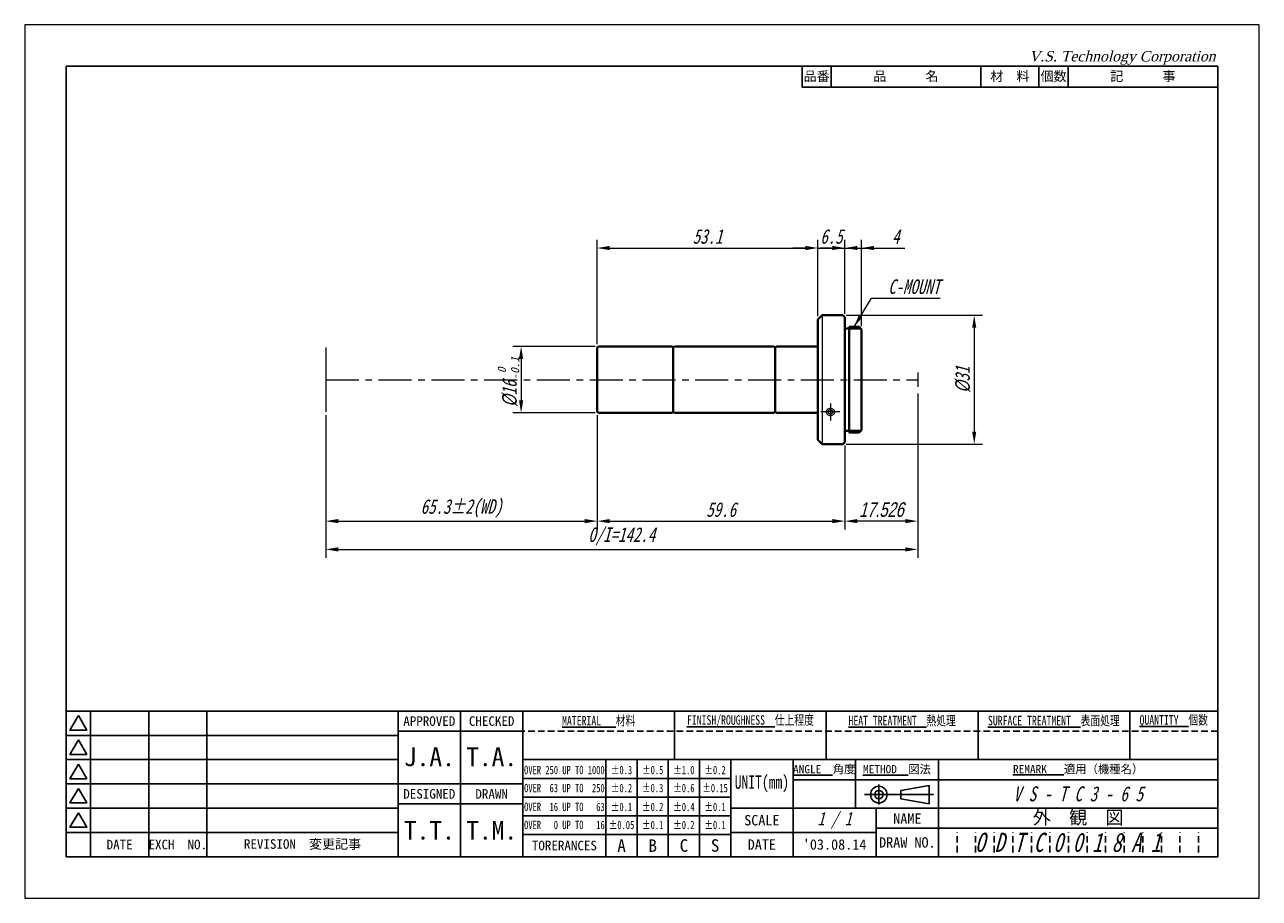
# Model space of a CAD drawing. Header units: millimetres. Extents: x 0 to 297, y 0 to 210.
import ezdxf

# ---------------------------------------------------------------- set-up
doc = ezdxf.new("R2010")
doc.units = ezdxf.units.MM
doc.header["$LTSCALE"] = 0.25
doc.linetypes.add('CENTER', pattern=[50.8, 31.75, -6.35, 6.35, -6.35])
doc.linetypes.add('HIDDEN', pattern=[9.525, 6.35, -3.175])
for name, color, linetype, lineweight in [('11-太線', 7, 'Continuous', 40), ('12-中線', 7, 'Continuous', 20), ('2-中心線', 5, 'CENTER', 20), ('4-寸法線', 5, 'Continuous', 20), ('5-文字', 5, 'Continuous', 20), ('6-図面枠', 5, 'Continuous', 25), ('補助線', 254, 'Continuous', 0)]:
    doc.layers.add(name, color=color, linetype=linetype, lineweight=lineweight)
doc.styles.add('(TNK)aSS', font='MS Gothic.ttf', dxfattribs={"width": 0.75, "oblique": 15, "height": 3.5})
doc.styles.add('italic_01', font='MS Gothic.ttf', dxfattribs={"width": 0.75, "oblique": 15, "height": 2})
doc.styles.add('narrow_01', font='MS Gothic.ttf', dxfattribs={"width": 0.75, "height": 2})
doc.styles.add('VST', font='CENTURY.TTF', dxfattribs={"oblique": 15, "height": 2.5})
doc.dimstyles.new('TMIZO', dxfattribs={"dimscale": 0, "dimtxt": 3.5, "dimasz": 3, "dimexe": 2, "dimexo": 0.8, "dimgap": 1, "dimtad": 3, "dimtoh": 1, "dimrnd": 0.005, "dimdsep": 46, "dimtxsty": '(TNK)aSS', "dimcen": 0, "dimclrd": 5, "dimclre": 5, "dimclrt": 5, "dimaunit": 1, "dimadec": 0, "dimazin": 2, "dimtfac": 1, "dimtmove": 0, "dimatfit": 3, "dimfxl": 1, "dimtolj": 1, "dimtzin": 0, "dimlwd": -1, "dimlwe": -1, "dimarcsym": 0})

# ---------------------------------------------------------------- blocks, each defined once
blk = doc.blocks.new('*D1')
at = {"layer": '4-寸法線', "color": 5}
for p, q in [((137.72, 116.17), (137.72, 88.67)), ((197.32, 108.87), (197.32, 88.67)), ((140.72, 90.67), (194.32, 90.67))]:
    blk.add_line(p, q, dxfattribs=at)
for points in [[(140.72, 91.17), (140.72, 90.17), (137.72, 90.67)], [(194.32, 91.17), (194.32, 90.17), (197.32, 90.67)]]:
    blk.add_solid(points, dxfattribs=at)
at = {"layer": 'Defpoints', "color": 0}
for p in [(137.72, 116.97), (197.32, 109.67), (197.32, 90.67)]:
    blk.add_point(p, dxfattribs=at)
at = {"layer": '4-寸法線', "color": 5, "insert": (167.52, 93.42), "char_height": 3.5, "attachment_point": 5, "style": '(TNK)aSS'}
blk.add_mtext('\\A1;59.6', dxfattribs=at)
blk = doc.blocks.new('*D2')
at = {"layer": '4-寸法線', "color": 5}
for p, q in [((214.82, 121.34), (214.82, 81.87)), ((72.42, 116.17), (72.42, 81.87)), ((75.42, 83.87), (211.82, 83.87))]:
    blk.add_line(p, q, dxfattribs=at)
for points in [[(75.42, 84.37), (75.42, 83.37), (72.42, 83.87)], [(211.82, 84.37), (211.82, 83.37), (214.82, 83.87)]]:
    blk.add_solid(points, dxfattribs=at)
at = {"layer": 'Defpoints', "color": 0}
for p in [(214.82, 122.14), (72.42, 116.97), (214.82, 83.87)]:
    blk.add_point(p, dxfattribs=at)
at = {"layer": '4-寸法線', "color": 5, "insert": (143.62, 86.99), "char_height": 3.5, "attachment_point": 5, "style": '(TNK)aSS'}
blk.add_mtext('\\A1;O/I=142.4', dxfattribs=at)
blk = doc.blocks.new('*D3')
at = {"layer": '4-寸法線', "color": 5}
for p, q in [((72.42, 116.17), (72.42, 88.67)), ((137.72, 116.17), (137.72, 88.67)), ((75.42, 90.67), (134.72, 90.67))]:
    blk.add_line(p, q, dxfattribs=at)
for points in [[(75.42, 91.17), (75.42, 90.17), (72.42, 90.67)], [(134.72, 91.17), (134.72, 90.17), (137.72, 90.67)]]:
    blk.add_solid(points, dxfattribs=at)
at = {"layer": 'Defpoints', "color": 0}
for p in [(72.42, 116.97), (137.72, 116.97), (137.72, 90.67)]:
    blk.add_point(p, dxfattribs=at)
at = {"layer": '4-寸法線', "color": 5, "insert": (105.07, 93.71), "char_height": 3.5, "attachment_point": 5, "style": '(TNK)aSS'}
blk.add_mtext('\\A1;65.3±2(WD)', dxfattribs=at)
blk = doc.blocks.new('*D4')
at = {"layer": '4-寸法線', "color": 5}
for p, q in [((197.62, 140.17), (230.42, 140.17)), ((228.42, 137.17), (228.42, 112.17)), ((197.62, 109.17), (230.42, 109.17))]:
    blk.add_line(p, q, dxfattribs=at)
for points in [[(227.92, 137.17), (228.92, 137.17), (228.42, 140.17)], [(227.92, 112.17), (228.92, 112.17), (228.42, 109.17)]]:
    blk.add_solid(points, dxfattribs=at)
at = {"layer": 'Defpoints', "color": 0}
for p in [(196.82, 140.17), (196.82, 109.17), (228.42, 109.17)]:
    blk.add_point(p, dxfattribs=at)
at = {"layer": '4-寸法線', "color": 5, "insert": (225.67, 124.67), "char_height": 3.5, "attachment_point": 5, "rotation": 90, "style": '(TNK)aSS'}
blk.add_mtext('\\A1;{\\fMS UI Gothic|b0|i0|c128|p17;%%c}31', dxfattribs=at)
blk = doc.blocks.new('*D5')
at = {"layer": '4-寸法線', "color": 5}
for p, q in [((214.82, 120.54), (214.82, 88.67)), ((197.32, 108.87), (197.32, 88.67)), ((211.82, 90.67), (200.32, 90.67))]:
    blk.add_line(p, q, dxfattribs=at)
for points in [[(200.32, 91.17), (200.32, 90.17), (197.32, 90.67)], [(211.82, 91.17), (211.82, 90.17), (214.82, 90.67)]]:
    blk.add_solid(points, dxfattribs=at)
at = {"layer": 'Defpoints', "color": 0}
for p in [(214.82, 121.34), (197.32, 109.67), (197.32, 90.67)]:
    blk.add_point(p, dxfattribs=at)
at = {"layer": '4-寸法線', "color": 5, "insert": (206.07, 93.42), "char_height": 3.5, "attachment_point": 5, "style": '(TNK)aSS'}
blk.add_mtext('\\A1;{\\fMS UI Gothic|b0|i0|c128|p17;17.526}', dxfattribs=at)
blk = doc.blocks.new('*D6')
at = {"layer": '4-寸法線', "color": 5}
for p, q in [((137.22, 132.67), (117.42, 132.67)), ((119.42, 129.67), (119.42, 119.67)), ((137.22, 116.67), (117.42, 116.67))]:
    blk.add_line(p, q, dxfattribs=at)
for points in [[(118.92, 129.67), (119.92, 129.67), (119.42, 132.67)], [(118.92, 119.67), (119.92, 119.67), (119.42, 116.67)]]:
    blk.add_solid(points, dxfattribs=at)
at = {"layer": 'Defpoints', "color": 0}
for p in [(138.02, 132.67), (119.42, 116.67), (138.02, 116.67)]:
    blk.add_point(p, dxfattribs=at)
at = {"layer": '4-寸法線', "color": 5, "insert": (116.67, 121.31), "char_height": 3.5, "attachment_point": 5, "rotation": 90, "style": '(TNK)aSS'}
blk.add_mtext('\\A1;{\\fMS UI Gothic|b0|i0|c128|p17;%%c}16', dxfattribs=at)
blk = doc.blocks.new('*D7')
at = {"layer": '4-寸法線', "color": 5}
for p, q in [((190.82, 139.97), (190.82, 158.32)), ((197.32, 140.47), (197.32, 158.32)), ((187.82, 156.32), (184.82, 156.32)), ((190.82, 156.32), (197.32, 156.32)), ((200.32, 156.32), (203.32, 156.32))]:
    blk.add_line(p, q, dxfattribs=at)
for points in [[(187.82, 156.82), (187.82, 155.82), (190.82, 156.32)], [(200.32, 156.82), (200.32, 155.82), (197.32, 156.32)]]:
    blk.add_solid(points, dxfattribs=at)
at = {"layer": 'Defpoints', "color": 0}
for p in [(197.32, 156.32), (197.32, 139.67), (190.82, 139.17)]:
    blk.add_point(p, dxfattribs=at)
at = {"layer": '4-寸法線', "color": 5, "insert": (194.07, 159.07), "char_height": 3.5, "attachment_point": 5, "style": '(TNK)aSS'}
blk.add_mtext('\\A1;6.5', dxfattribs=at)
blk = doc.blocks.new('*D8')
at = {"layer": '4-寸法線', "color": 5}
for p, q in [((197.32, 140.47), (197.32, 158.32)), ((201.32, 137.57), (201.32, 158.32)), ((194.32, 156.32), (191.32, 156.32)), ((197.32, 156.32), (201.32, 156.32)), ((204.32, 156.32), (211.73, 156.32))]:
    blk.add_line(p, q, dxfattribs=at)
for points in [[(194.32, 156.82), (194.32, 155.82), (197.32, 156.32)], [(204.32, 156.82), (204.32, 155.82), (201.32, 156.32)]]:
    blk.add_solid(points, dxfattribs=at)
at = {"layer": 'Defpoints', "color": 0}
for p in [(201.32, 156.32), (197.32, 139.67), (201.32, 136.77)]:
    blk.add_point(p, dxfattribs=at)
at = {"layer": '4-寸法線', "color": 5, "insert": (209.53, 159.07), "char_height": 3.5, "attachment_point": 5, "style": '(TNK)aSS'}
blk.add_mtext('\\A1;4', dxfattribs=at)
blk = doc.blocks.new('*D9')
at = {"layer": '4-寸法線', "color": 5}
for p, q in [((137.72, 133.17), (137.72, 158.32)), ((190.82, 139.97), (190.82, 158.32)), ((140.72, 156.32), (187.82, 156.32))]:
    blk.add_line(p, q, dxfattribs=at)
for points in [[(140.72, 156.82), (140.72, 155.82), (137.72, 156.32)], [(187.82, 156.82), (187.82, 155.82), (190.82, 156.32)]]:
    blk.add_solid(points, dxfattribs=at)
at = {"layer": 'Defpoints', "color": 0}
for p in [(190.82, 156.32), (190.82, 139.17), (137.72, 132.37)]:
    blk.add_point(p, dxfattribs=at)
at = {"layer": '4-寸法線', "color": 5, "insert": (164.27, 159.07), "char_height": 3.5, "attachment_point": 5, "style": '(TNK)aSS'}
blk.add_mtext('\\A1;53.1', dxfattribs=at)

msp = doc.modelspace()

# ---------------------------------------------------------------- linework, layer by layer
at = {"layer": '11-太線'}
for p, q in [((190.824, 139.171), (191.824, 140.171)), ((196.824, 140.171), (191.824, 140.171)), ((196.824, 140.171), (197.324, 139.671)), ((197.324, 109.671), (197.324, 139.671)), ((190.824, 110.171), (190.824, 139.171)), ((198.324, 136.971), (197.324, 136.971)), ((198.324, 111.971), (198.324, 137.371)), ((198.324, 137.371), (200.724, 137.371)), ((201.124, 136.971), (198.324, 136.971)), ((200.724, 137.371), (201.324, 136.771)), ((201.324, 112.571), (201.324, 136.771)), ((137.724, 132.371), (138.024, 132.671)), ((137.724, 132.371), (137.724, 116.971)), ((138.024, 132.671), (155.724, 132.671)), ((155.724, 132.671), (156.024, 132.371)), ((156.024, 132.371), (156.324, 132.671)), ((156.024, 116.971), (156.024, 132.371)), ((180.224, 132.671), (156.324, 132.671)), ((180.224, 132.671), (180.524, 132.371)), ((180.824, 132.671), (180.524, 132.371)), ((180.524, 116.971), (180.524, 132.371)), ((190.824, 132.671), (180.824, 132.671)), ((137.724, 116.971), (138.024, 116.671)), ((138.024, 116.671), (155.724, 116.671)), ((155.724, 116.671), (156.024, 116.971)), ((156.024, 116.971), (156.324, 116.671)), ((156.324, 116.671), (180.224, 116.671)), ((180.224, 116.671), (180.524, 116.971)), ((180.824, 116.671), (180.524, 116.971)), ((190.824, 116.671), (180.824, 116.671)), ((190.824, 110.171), (191.824, 109.171)), ((198.324, 112.371), (197.324, 112.371)), ((201.124, 112.371), (198.324, 112.371)), ((198.324, 111.971), (200.724, 111.971)), ((200.724, 111.971), (201.324, 112.571)), ((196.824, 109.171), (191.824, 109.171)), ((196.824, 109.171), (197.324, 109.671))]:
    msp.add_line(p, q, dxfattribs=at)
at = {"layer": '12-中線'}
msp.add_line((191.824, 140.171), (191.824, 109.171), dxfattribs=at)
for points in [[(193.824, 117.771), (193.616, 117.752), (193.417, 117.697), (193.236, 117.609), (193.081, 117.49), (192.958, 117.346), (192.873, 117.184), (192.829, 117.01), (192.829, 116.832), (192.873, 116.658), (192.958, 116.496), (193.081, 116.352), (193.236, 116.234), (193.417, 116.145), (193.616, 116.09), (193.824, 116.071), (194.032, 116.09), (194.231, 116.145), (194.412, 116.234), (194.567, 116.352), (194.69, 116.496), (194.775, 116.658), (194.818, 116.832), (194.818, 117.01), (194.775, 117.184), (194.69, 117.346), (194.567, 117.49), (194.412, 117.609), (194.231, 117.697), (194.032, 117.752)], [(193.824, 117.371), (193.699, 117.361), (193.58, 117.332), (193.471, 117.285), (193.378, 117.222), (193.304, 117.146), (193.253, 117.06), (193.227, 116.968), (193.227, 116.874), (193.253, 116.782), (193.304, 116.696), (193.378, 116.62), (193.471, 116.557), (193.58, 116.51), (193.699, 116.481), (193.824, 116.471), (193.949, 116.481), (194.068, 116.51), (194.177, 116.557), (194.27, 116.62), (194.344, 116.696), (194.395, 116.782), (194.421, 116.874), (194.421, 116.968), (194.395, 117.06), (194.344, 117.146), (194.27, 117.222), (194.177, 117.285), (194.068, 117.332), (193.949, 117.361)]]:
    msp.add_lwpolyline(points, close=True, dxfattribs=at)
at = {"layer": '2-中心線'}
for p, q in [((214.824, 126.403), (214.824, 122.939)), ((72.424, 124.671), (214.824, 124.671)), ((193.824, 118.935), (193.824, 114.895)), ((196.125, 116.921), (191.542, 116.921))]:
    msp.add_line(p, q, dxfattribs=at)
at = {"layer": '4-寸法線'}
msp.add_line((72.424, 132.371), (72.424, 116.971), dxfattribs=at)
at = {"layer": '6-図面枠'}
for p, q in [((10, 200), (10, 10)), ((287, 200), (10, 200)), ((187, 195), (187, 200)), ((194, 195), (194, 200)), ((230, 195), (230, 200)), ((244, 195), (244, 200)), ((251, 195), (251, 200)), ((287, 10), (287, 200)), ((287, 195), (187, 195)), ((287, 45), (10, 45)), ((15.833, 45), (15.833, 10)), ((29.833, 45), (29.833, 10)), ((43.833, 45), (43.833, 10)), ((89.833, 45), (89.833, 10)), ((104.833, 45), (104.833, 10)), ((119.833, 45), (119.833, 10)), ((156.333, 33.333), (156.333, 45)), ((192.833, 33.333), (192.833, 45)), ((229.333, 33.333), (229.333, 45)), ((265.833, 33.333), (265.833, 45)), ((15.833, 39.167), (10, 39.167)), ((29.833, 39.167), (15.833, 39.167)), ((43.833, 39.167), (29.833, 39.167)), ((89.833, 39.167), (43.833, 39.167)), ((119.833, 40.167), (89.833, 40.167)), ((15.833, 33.333), (10, 33.333)), ((29.833, 33.333), (15.833, 33.333)), ((43.833, 33.333), (29.833, 33.333)), ((89.833, 33.333), (43.833, 33.333)), ((287, 33.333), (119.833, 33.333)), ((139.833, 10), (139.833, 33.333)), ((147.333, 10), (147.333, 33.333)), ((154.833, 10), (154.833, 33.333)), ((162.333, 10), (162.333, 33.333)), ((169.833, 10), (169.833, 33.333)), ((184.833, 21.667), (184.833, 33.333)), ((199.833, 21.667), (199.833, 33.333)), ((219.833, 10), (219.833, 33.333)), ((15.833, 27.5), (10, 27.5)), ((29.833, 27.5), (15.833, 27.5)), ((43.833, 27.5), (29.833, 27.5)), ((89.833, 27.5), (43.833, 27.5)), ((119.833, 27.5), (89.833, 27.5)), ((169.833, 28.833), (119.833, 28.833)), ((287, 28.5), (184.833, 28.5)), ((205.476, 27.327), (205.476, 22.527)), ((217.596, 27.151), (210.8, 25.94)), ((217.596, 24.927), (217.596, 27.151)), ((169.833, 24.333), (119.833, 24.333)), ((202.004, 24.927), (218.661, 24.927)), ((210.8, 24.927), (210.8, 25.94)), ((210.8, 24.927), (210.8, 23.913)), ((217.596, 22.702), (210.8, 23.913)), ((217.596, 24.927), (217.596, 22.702)), ((15.833, 21.667), (10, 21.667)), ((29.833, 21.667), (15.833, 21.667)), ((43.833, 21.667), (29.833, 21.667)), ((89.833, 21.667), (43.833, 21.667)), ((119.833, 22.667), (89.833, 22.667)), ((169.833, 21.667), (287, 21.667)), ((184.833, 10), (184.833, 21.667)), ((204.833, 10), (204.833, 21.667)), ((169.833, 19.833), (119.833, 19.833)), ((15.833, 15.833), (10, 15.833)), ((29.833, 15.833), (15.833, 15.833)), ((43.833, 15.833), (29.833, 15.833)), ((89.833, 15.833), (43.833, 15.833)), ((169.833, 15.333), (119.833, 15.333)), ((204.833, 15.833), (169.833, 15.833)), ((287, 16.833), (204.833, 16.833)), ((219.833, 16.833), (219.833, 10)), ((10, 10), (287, 10))]:
    msp.add_line(p, q, dxfattribs=at)
at = {"layer": '6-図面枠', "linetype": 'HIDDEN'}
msp.add_line((287, 40.167), (119.833, 40.167), dxfattribs=at)
at = {"layer": '6-図面枠', "color": 2, "linetype": 'HIDDEN'}
for p, q in [((224.3, 11), (224.3, 15.833)), ((228.767, 11), (228.767, 15.833)), ((233.233, 11), (233.233, 15.833)), ((237.7, 11), (237.7, 15.833)), ((242.167, 11), (242.167, 15.833)), ((246.633, 11), (246.633, 15.833)), ((251.1, 11), (251.1, 15.833)), ((255.567, 11), (255.567, 15.833)), ((260.033, 11), (260.033, 15.833)), ((264.5, 11), (264.5, 15.833)), ((268.967, 11), (268.967, 15.833)), ((273.433, 11), (273.433, 15.833)), ((277.9, 11), (277.9, 15.833)), ((282.367, 11), (282.367, 15.833))]:
    msp.add_line(p, q, dxfattribs=at)
at = {"layer": '6-図面枠'}
for points in [[(12.917, 43.917), (10.896, 40.417), (14.937, 40.417)], [(12.917, 38.083), (10.896, 34.583), (14.937, 34.583)], [(12.917, 32.25), (10.896, 28.75), (14.937, 28.75)], [(12.917, 26.417), (10.896, 22.917), (14.937, 22.917)], [(12.917, 20.583), (10.896, 17.083), (14.937, 17.083)]]:
    msp.add_lwpolyline(points, close=True, dxfattribs=at)
for radius in [2, 1]:
    msp.add_circle((205.476, 24.927), radius, dxfattribs=at)
at = {"layer": '補助線'}
for p, q in [((297, 210), (0, 210)), ((0, 210), (0, 0)), ((297, 0), (297, 210)), ((0, 0), (297, 0))]:
    msp.add_line(p, q, dxfattribs=at)

# ---------------------------------------------------------------- texts
at = {"layer": '5-文字', "style": '(TNK)aSS', "oblique": 15}
for s, p in [('-0.1', (118.953, 124.702)), ('0', (115.787, 126.25))]:
    msp.add_text(s, height=2, rotation=90, dxfattribs=at).set_placement(p)
at = {"layer": '5-文字', "color": 5, "insert": (207.704, 145.224), "char_height": 3.5, "attachment_point": 7, "style": '(TNK)aSS'}
msp.add_mtext('\\A1;C-MOUNT', dxfattribs=at)
at = {"layer": '6-図面枠'}
for s, insert, char_height, width, attachment_point, style in [('V.S. Technology Corporation', (241.579, 203.674), 2.5, 50, 1, 'VST'), ('{\\fＭＳ ゴシック|b0|i0|c128|p49;\\LFINISH/ROUGHNESS\\l  仕上程度}', (174.583, 42.583), 2.3, 36.5, 5, 'narrow_01'), ('{\\fＭＳ ゴシック|b0|i0|c128|p49;\\LHEAT TREATMENT\\l  熱処理}', (211.083, 42.583), 2.3, 36.5, 5, 'narrow_01'), ('{\\fＭＳ ゴシック|b0|i0|c128|p49;\\LSURFACE TREATMENT\\l  表面処理}', (247.583, 42.583), 2.3, 36.5, 5, 'narrow_01'), ('{\\fＭＳ ゴシック|b0|i0|c128|p49;\\LQUANTITY\\l  個数}', (276.417, 42.583), 2.3, 21.1667, 5, 'narrow_01'), ('{\\fＭＳ ゴシック|b0|i0|c128|p49;\\LMATERIAL\\l   材料}', (138.083, 42.583), 2.3, 36.5, 5, 'narrow_01'), ('OVER 250 UP TO 1000', (129.833, 30.817), 2, 20, 5, 'narrow_01'), ('±0.3', (143.583, 30.817), 2, 7.5, 5, 'narrow_01'), ('±0.5', (151.083, 30.817), 2, 7.5, 5, 'narrow_01'), ('±1.0', (158.583, 30.817), 2, 7.5, 5, 'narrow_01'), ('±0.2', (166.083, 30.817), 2, 7.5, 5, 'narrow_01'), ('UNIT(mm)', (177.333, 27.5), 3.2, 15, 5, 'narrow_01'), ('OVER  63 UP TO  250', (129.833, 26.483), 2, 20, 5, 'narrow_01'), ('±0.2', (143.583, 26.483), 2, 7.5, 5, 'narrow_01'), ('{\\fＭＳ ゴシック|b0|i0|c128|p49;±0.3}', (151.083, 26.483), 2, 7.5, 5, 'narrow_01'), ('{\\fＭＳ ゴシック|b0|i0|c128|p49;±0.6}', (158.583, 26.483), 2, 7.5, 5, 'narrow_01'), ('{\\fＭＳ ゴシック|b0|i0|c128|p49;±0.15}', (166.083, 26.483), 2, 7.5, 5, 'narrow_01'), ('V S - T C 3 - 6 5', (253.417, 25.083), 3.6, 67.1667, 5, 'italic_01'), ('OVER  16 UP TO   63', (129.833, 21.95), 2, 20, 5, 'narrow_01'), ('{\\fＭＳ ゴシック|b0|i0|c128|p49;±0.1}', (143.583, 21.95), 2, 7.5, 5, 'narrow_01'), ('{\\fＭＳ ゴシック|b0|i0|c128|p49;±0.2}', (151.083, 21.95), 2, 7.5, 5, 'narrow_01'), ('{\\fＭＳ ゴシック|b0|i0|c128|p49;±0.4}', (158.583, 21.95), 2, 7.5, 5, 'narrow_01'), ('{\\fＭＳ ゴシック|b0|i0|c128|p49;±0.1}', (166.083, 21.95), 2, 7.5, 5, 'narrow_01'), ('1 / 1', (194.833, 18.75), 3.2, 20, 5, 'italic_01'), ('OVER   0 UP TO   16', (129.833, 17.617), 2, 20, 5, 'narrow_01'), ('{\\fＭＳ ゴシック|b0|i0|c128|p49;±0.05}', (143.583, 17.617), 2, 7.5, 5, 'narrow_01'), ('{\\fＭＳ ゴシック|b0|i0|c128|p49;±0.1}', (151.083, 17.617), 2, 7.5, 5, 'narrow_01'), ('{\\fＭＳ ゴシック|b0|i0|c128|p49;±0.2}', (158.583, 17.617), 2, 7.5, 5, 'narrow_01'), ('{\\fＭＳ ゴシック|b0|i0|c128|p49;±0.1}', (166.083, 17.617), 2, 7.5, 5, 'narrow_01'), ('O D T C 0 0 1 8 A 1', (250.917, 13.417), 4.6, 67.1667, 5, 'italic_01')]:
    msp.add_mtext(s, dxfattribs=dict(at, insert=insert, char_height=char_height, width=width, attachment_point=attachment_point, style=style))
at = {"layer": '6-図面枠', "attachment_point": 5}
for s, insert, char_height, width in [('{\\fＭＳ ゴシック|b0|i0|c128|p49;品\u3000\u3000\u3000名}', (212, 197.5), 2.3, 36), ('{\\fＭＳ ゴシック|b0|i0|c128|p49;品番}', (190.5, 197.5), 2.3, 7), ('{\\fＭＳ ゴシック|b0|i0|c128|p49;材\u3000料}', (237, 197.5), 2.3, 14), ('{\\fＭＳ ゴシック|b0|i0|c128|p49;個数}', (247.5, 197.5), 2.3, 7), ('{\\fＭＳ ゴシック|b0|i0|c128|p49;記\u3000\u3000\u3000事}', (269, 197.5), 2.3, 36), ('{\\fＭＳ ゴシック|b0|i0|c128|p49;APPROVED}', (97.333, 42.583), 2.3, 15), ('{\\fＭＳ ゴシック|b0|i0|c128|p49;CHECKED}', (112.333, 42.583), 2.3, 15), ('{\\fＭＳ ゴシック|b0|i0|c128|p49;J.A.}', (97.353, 33.972), 4.5, 15), ('{\\fＭＳ ゴシック|b0|i0|c128|p49;T.A.}', (112.333, 33.972), 4.5, 15), ('{\\fＭＳ ゴシック|b0|i0|c128|p49;\\LANGLE\\l  角度}', (192.333, 30.917), 2, 15), ('{\\fＭＳ ゴシック|b0|i0|c128|p49;\\LMETHOD\\l  図法}', (209.833, 30.917), 2, 20), ('{\\fＭＳ ゴシック|b0|i0|c128|p49;\\LREMARK\\l   適用（機種名）}', (253.417, 30.917), 2, 67.1667), ('{\\fＭＳ ゴシック|b0|i0|c128|p49;DESIGNED}', (97.333, 25.083), 2.3, 15), ('{\\fＭＳ ゴシック|b0|i0|c128|p49;DRAWN}', (112.333, 25.083), 2.3, 15), ('{\\fＭＳ ゴシック|b0|i0|c128|p49;外\u3000観\u3000図}', (253.417, 19.25), 3.2, 67.1667), ('{\\fＭＳ ゴシック|b0|i0|c128|p49;T.T.}', (97.353, 16.333), 4.5, 15), ('{\\fＭＳ ゴシック|b0|i0|c128|p49;T.M.}', (112.333, 16.333), 4.5, 15), ('{\\fＭＳ ゴシック|b0|i0|c128|p49;SCALE}', (177.333, 18.75), 2.5, 15), ('{\\fＭＳ ゴシック|b0|i0|c128|p49;NAME}', (212.333, 19.15), 2.5, 15), ('{\\fＭＳ ゴシック|b0|i0|c128|p49;EXCH  NO.}', (36.833, 12.917), 2.3, 14), ('{\\fＭＳ ゴシック|b0|i0|c128|p49;DRAW NO.}', (212.333, 13.417), 2.5, 15), ('{\\fＭＳ ゴシック|b0|i0|c128|p49;DATE}', (22.833, 12.917), 2.3, 14), ('{\\fＭＳ ゴシック|b0|i0|c128|p49;REVISION  変更記事}', (66.833, 12.917), 2.3, 46), ('{\\fＭＳ ゴシック|b0|i0|c128|p49;TORERANCES}', (129.833, 12.667), 2.3, 20), ('{\\fＭＳ ゴシック|b0|i0|c128|p49;A}', (143.583, 12.667), 3, 7.5), ('{\\fＭＳ ゴシック|b0|i0|c128|p49;B}', (151.083, 12.667), 3, 7.5), ('{\\fＭＳ ゴシック|b0|i0|c128|p49;C}', (158.583, 12.667), 3, 7.5), ('{\\fＭＳ ゴシック|b0|i0|c128|p49;S}', (166.083, 12.667), 3, 7.5), ('{\\fＭＳ ゴシック|b0|i0|c128|p49;DATE}', (177.333, 12.917), 2.5, 15), ("{\\fＭＳ ゴシック|b0|i0|c128|p49;'03.08.14}", (194.833, 12.917), 2.5, 20)]:
    msp.add_mtext(s, dxfattribs=dict(at, insert=insert, char_height=char_height, width=width))

# ---------------------------------------------------------------- dimensions: what is measured, and where the dimension line sits
at = {"layer": '4-寸法線'}
for base, p1, p2, picture, middle in [((190.824, 156.316), (137.724, 132.371), (190.824, 139.171), '*D9', (164.274, 159.066)), ((201.324, 156.316), (197.324, 139.671), (201.324, 136.771), '*D8', (209.528, 159.066)), ((197.324, 90.671), (137.724, 116.971), (197.324, 109.671), '*D1', (167.524, 93.421))]:
    dim = msp.add_linear_dim(base=base, p1=p1, p2=p2, dimstyle='TMIZO', override={"dimscale": 1}, dxfattribs=at)
    dim.commit()
    dim.dimension.update_dxf_attribs({"geometry": picture, "text_midpoint": middle})
dim = msp.add_linear_dim(base=(197.324, 156.316), p1=(190.824, 139.171), p2=(197.324, 139.671), dimstyle='TMIZO', override={"dimscale": 1}, dxfattribs=at)
dim.commit()
dim.dimension.update_dxf_attribs({"geometry": '*D7', "text_midpoint": (194.074, 156.316), "dimtype": 160})
dim = msp.add_linear_dim(base=(228.424, 109.171), p1=(196.824, 140.171), p2=(196.824, 109.171), angle=90, text='{\\fMS UI Gothic|b0|i0|c128|p17;%%c}<>', dimstyle='TMIZO', override={"dimscale": 1}, dxfattribs=at)
dim.commit()
dim.dimension.update_dxf_attribs({"geometry": '*D4', "text_midpoint": (225.674, 124.671)})
dim = msp.add_linear_dim(base=(119.424, 116.671), p1=(138.024, 132.671), p2=(138.024, 116.671), angle=270, text='{\\fMS UI Gothic|b0|i0|c128|p17;%%c}<>', dimstyle='TMIZO', override={"dimscale": 1}, dxfattribs=at)
dim.commit()
dim.dimension.update_dxf_attribs({"geometry": '*D6', "text_midpoint": (119.424, 121.313), "dimtype": 160})
for base, p1, p2, text, picture, middle in [((214.824, 83.871), (72.424, 116.971), (214.824, 122.139), 'O/I=<>', '*D2', (143.624, 86.994)), ((197.324, 90.671), (214.824, 121.339), (197.324, 109.671), '{\\fMS UI Gothic|b0|i0|c128|p17;17.526}', '*D5', (206.074, 93.421)), ((137.724, 90.671), (72.424, 116.971), (137.724, 116.971), '65.3%%p2(WD)', '*D3', (105.074, 93.714))]:
    dim = msp.add_linear_dim(base=base, p1=p1, p2=p2, text=text, dimstyle='TMIZO', override={"dimscale": 1}, dxfattribs=at)
    dim.commit()
    dim.dimension.update_dxf_attribs({"geometry": picture, "text_midpoint": middle})

# ---------------------------------------------------------------- leaders
at = {"layer": '5-文字', "annotation_type": 0, "has_hookline": 1, "hookline_direction": 0, "text_width": 12.561}
msp.add_leader([(199.524, 137.371), (203.704, 144.224), (206.704, 144.224)], dimstyle='TMIZO', override={"dimscale": 1, "dimtad": 1}, dxfattribs=at)

doc.saveas('drawing.dxf')
